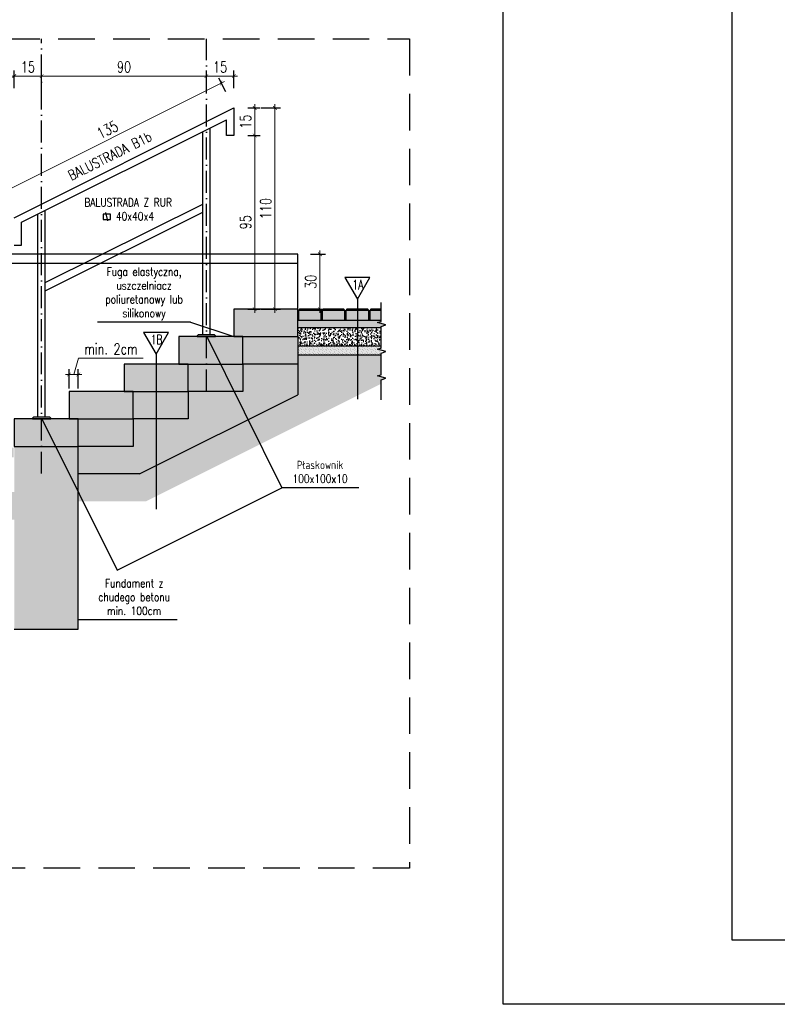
# Model space of a CAD drawing. Header units: millimetres. Extents: x 31969 to 285678, y -69766 to -1123.
# Tile 30 of 176: x 139942 to 140356, y -19314 to -18776. Entities that reach past the tile are written whole.
import ezdxf
from ezdxf.enums import TextEntityAlignment as Align

# ---------------------------------------------------------------- set-up
doc = ezdxf.new("R2010")
doc.units = ezdxf.units.MM
for name, pattern in [('ACAD_ISO03W100', [30, 12, -18]), ('ACAD_ISO10W100', [18, 12, -3, 0, -3]), ('HIDDEN', [0.375, 0.25, -0.125])]:
    doc.linetypes.add(name, pattern=pattern)
for name, color, linetype in [('a-balustrada i pochwyt', 1, 'Continuous'), ('a-balustrady detal', 5, 'Continuous'), ('a-opis 2', 1, 'Continuous'), ('a-osie', 4, 'ACAD_ISO10W100'), ('a-przekrój 1', 3, 'Continuous'), ('a-przekrój 2', 251, 'Continuous'), ('a-przekrój 4', 118, 'Continuous'), ('a-przekrój 5', 5, 'Continuous'), ('a-przerywana', 250, 'HIDDEN'), ('a-ramka', 7, 'Continuous'), ('a-widokowa', 3, 'Continuous'), ('a-wymiary', 11, 'Continuous')]:
    doc.layers.add(name, color=color, linetype=linetype)
doc.styles.add('RS01507', font='romans.shx', dxfattribs={"width": 0.7, "height": 0.15})
doc.styles.add('WYMIAR', font='romans.shx', dxfattribs={"width": 0.8})
doc.styles.add('WYMIARY', font='simplex.shx', dxfattribs={"width": 0.75})
doc.dimstyles.new('MAREK50', dxfattribs={"dimtxt": 12.5, "dimasz": 5, "dimexe": 3, "dimexo": 2, "dimgap": 3.5, "dimtad": 1, "dimdec": 1, "dimdsep": 46, "dimtxsty": 'WYMIARY', "dimblk1": 'ARCHTICK', "dimblk2": 'ARCHTICK', "dimsah": 1, "dimcen": 2.5, "dimdle": 5, "dimadec": 0, "dimazin": 0, "dimtfac": 1, "dimtdec": 1, "dimtmove": 1, "dimatfit": 3, "dimldrblk": 'ARCHTICK', "dimfxl": 1, "dimtolj": 1, "dimtzin": 0, "dimarcsym": 0})
pattern_1 = [(50, (-1473.0534, -425.0297), (3.64369338, -0.31878171), [0.381, -4.191]), (355, (-1473.0534, -425.0297), (-0.70486843, 3.8211369), [0.3048, -3.35281168]), (100.4514447, (-1472.7497, -425.0563), (2.93882494, 3.50235504), [0.32380018, -3.56180489]), (46.1842, (-1473.0534, -424.0137), (5.42158082, -0.84084656), [0.5715, -6.2865]), (96.6355576, (-1472.6016, -424.084), (4.74808268, 4.9485225), [0.48570046, -5.34271216]), (351.184151, (-1473.0534, -424.014), (4.74808268, 4.9485225), [0.45719934, -5.02919464]), (21, (-1472.5454, -424.2677), (3.032287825, -2.045303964), [0.381, -4.191]), (326, (-1472.5454, -424.2677), (1.23604057, 3.68375932), [0.3048, -3.3528]), (71.451445, (-1472.2927, -424.4382), (4.268328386, 1.63845538), [0.32380018, -3.56179875]), (37.5, (-1473.0534, -425.0297), (0.061772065, 1.691100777), [0, -3.31216, 0, -3.4036, 0, -3.3655]), (7.5, (-1473.0534, -425.0297), (1.33639325, 2.003611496), [0, -1.94056, 0, -3.23596, 0, -1.2827]), (327.5, (-1474.1862, -425.0297), (2.711811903, -0.11457488), [0, -1.27, 0, -3.9624, 0, -5.2578]), (317.5, (-1474.6942, -425.0297), (2.962583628, 0.50852982), [0, -1.651, 0, -2.63144, 0, -3.7338])]
pattern_2 = [(45, (-1473.05335, -425.02975), (-0.1683798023, 0.5051394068), [0, -0.47625])]

# ---------------------------------------------------------------- blocks, each defined once
blk = doc.blocks.new('_ARCHTICK')
at = {"color": 0, "linetype": 'ByBlock', "const_width": 0.15}
blk.add_lwpolyline([(-0.5, -0.5), (0.5, 0.5)], dxfattribs=at)
blk = doc.blocks.new('*D258')
at = {"layer": 'a-wymiary', "color": 0, "lineweight": -2, "ltscale": 100}
blk.add_line((140055.03, -18815.51), (140051.25, -18807.95), dxfattribs=at)
at = {"layer": 'a-wymiary', "color": 0, "lineweight": 0, "ltscale": 100}
blk.add_line((139930.8, -18871.52), (140054.38, -18809.73), dxfattribs=at)
at = {"layer": 'a-wymiary', "color": 0, "linetype": 'ACAD_ISO03W100', "lineweight": -2, "ltscale": 100}
blk.add_line((139935.03, -18875.51), (139931.25, -18867.95), dxfattribs=at)
at = {"layer": 'DEFPOINTS', "color": 0, "ltscale": 100}
for p in [(140052.59, -18810.63), (140055.92, -18817.3), (139935.92, -18877.3)]:
    blk.add_point(p, dxfattribs=at)
at = {"layer": 'a-wymiary', "color": 0, "lineweight": 0, "ltscale": 100, "xscale": 2, "yscale": 2, "zscale": 2}
for p, rotation in [((140052.59, -18810.63), 26.56505117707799), ((139932.59, -18870.63), 206.565051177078)]:
    blk.add_blockref('_ARCHTICK', p, dxfattribs=dict(at, rotation=rotation))
at = {"layer": 'a-wymiary', "color": 0, "ltscale": 100, "insert": (139990.35, -18836.16), "char_height": 6, "attachment_point": 5, "rotation": 26.5651, "style": 'WYMIARY'}
blk.add_mtext('\\A1;135', dxfattribs=at)
blk = doc.blocks.new('*D266')
at = {"layer": 'a-wymiary', "color": 0, "linetype": 'ACAD_ISO03W100', "lineweight": -2, "ltscale": 100}
blk.add_line((140067.08, -18824.26), (140073.8, -18824.26), dxfattribs=at)
at = {"layer": 'a-wymiary', "color": 0, "lineweight": 0, "ltscale": 100}
blk.add_line((140070.8, -18822.26), (140070.8, -18841.26), dxfattribs=at)
at = {"layer": 'a-wymiary', "color": 0, "lineweight": -2, "ltscale": 100}
blk.add_line((140067.08, -18839.26), (140073.8, -18839.26), dxfattribs=at)
at = {"layer": 'DEFPOINTS', "color": 0, "ltscale": 100}
for p in [(140065.08, -18824.26), (140065.08, -18839.26), (140070.8, -18839.26)]:
    blk.add_point(p, dxfattribs=at)
at = {"layer": 'a-wymiary', "color": 0, "lineweight": 0, "ltscale": 100, "xscale": 2, "yscale": 2, "zscale": 2}
for p, rotation in [((140070.8, -18824.26), 90), ((140070.8, -18839.26), 270)]:
    blk.add_blockref('_ARCHTICK', p, dxfattribs=dict(at, rotation=rotation))
at = {"layer": 'a-wymiary', "color": 0, "ltscale": 100, "insert": (140065.8, -18831.76), "char_height": 6, "attachment_point": 5, "rotation": 90, "style": 'WYMIARY'}
blk.add_mtext('\\A1;15', dxfattribs=at)
blk = doc.blocks.new('*D267')
at = {"layer": 'a-wymiary', "color": 0, "linetype": 'ACAD_ISO03W100', "lineweight": -2, "ltscale": 100}
blk.add_line((140067.08, -18839.26), (140073.8, -18839.26), dxfattribs=at)
at = {"layer": 'a-wymiary', "color": 0, "lineweight": 0, "ltscale": 100}
blk.add_line((140070.8, -18837.26), (140070.8, -18936.26), dxfattribs=at)
at = {"layer": 'a-wymiary', "color": 0, "lineweight": -2, "ltscale": 100}
blk.add_line((140067.08, -18934.26), (140073.8, -18934.26), dxfattribs=at)
at = {"layer": 'DEFPOINTS', "color": 0, "ltscale": 100}
for p in [(140065.08, -18839.26), (140065.08, -18934.26), (140070.8, -18934.26)]:
    blk.add_point(p, dxfattribs=at)
at = {"layer": 'a-wymiary', "color": 0, "lineweight": 0, "ltscale": 100, "xscale": 2, "yscale": 2, "zscale": 2}
for p, rotation in [((140070.8, -18839.26), 90), ((140070.8, -18934.26), 270)]:
    blk.add_blockref('_ARCHTICK', p, dxfattribs=dict(at, rotation=rotation))
at = {"layer": 'a-wymiary', "color": 0, "ltscale": 100, "insert": (140065.8, -18886.76), "char_height": 6, "attachment_point": 5, "rotation": 90, "style": 'WYMIARY'}
blk.add_mtext('\\A1;95', dxfattribs=at)
blk = doc.blocks.new('*D268')
at = {"layer": 'a-wymiary', "color": 0, "lineweight": -2, "ltscale": 100}
blk.add_line((140074.32, -18824.26), (140084.87, -18824.26), dxfattribs=at)
at = {"layer": 'a-wymiary', "color": 0, "lineweight": 0, "ltscale": 100}
blk.add_line((140081.87, -18936.26), (140081.87, -18822.26), dxfattribs=at)
at = {"layer": 'a-wymiary', "color": 0, "linetype": 'ACAD_ISO03W100', "lineweight": -2, "ltscale": 100}
blk.add_line((140074.32, -18934.26), (140084.87, -18934.26), dxfattribs=at)
at = {"layer": 'DEFPOINTS', "color": 0, "ltscale": 100}
for p in [(140072.32, -18824.26), (140081.87, -18824.26), (140072.32, -18934.26)]:
    blk.add_point(p, dxfattribs=at)
at = {"layer": 'a-wymiary', "color": 0, "lineweight": 0, "ltscale": 100, "xscale": 2, "yscale": 2, "zscale": 2}
for p, rotation in [((140081.87, -18824.26), 90), ((140081.87, -18934.26), 270)]:
    blk.add_blockref('_ARCHTICK', p, dxfattribs=dict(at, rotation=rotation))
at = {"layer": 'a-wymiary', "color": 0, "ltscale": 100, "insert": (140076.87, -18879.26), "char_height": 6, "attachment_point": 5, "rotation": 90, "style": 'WYMIARY'}
blk.add_mtext('\\A1;110', dxfattribs=at)
blk = doc.blocks.new('*D272')
at = {"layer": 'a-wymiary', "color": 0, "linetype": 'ACAD_ISO03W100', "lineweight": -2, "ltscale": 100}
blk.add_line((140101.22, -18904.26), (140109.47, -18904.26), dxfattribs=at)
at = {"layer": 'a-wymiary', "color": 0, "lineweight": 0, "ltscale": 100}
blk.add_line((140106.47, -18902.26), (140106.47, -18936.26), dxfattribs=at)
at = {"layer": 'a-wymiary', "color": 0, "lineweight": -2, "ltscale": 100}
blk.add_line((140101.22, -18934.26), (140109.47, -18934.26), dxfattribs=at)
at = {"layer": 'DEFPOINTS', "color": 0, "ltscale": 100}
for p in [(140099.22, -18904.26), (140099.22, -18934.26), (140106.47, -18934.26)]:
    blk.add_point(p, dxfattribs=at)
at = {"layer": 'a-wymiary', "color": 0, "lineweight": 0, "ltscale": 100, "xscale": 2, "yscale": 2, "zscale": 2}
for p, rotation in [((140106.47, -18904.26), 90), ((140106.47, -18934.26), 270)]:
    blk.add_blockref('_ARCHTICK', p, dxfattribs=dict(at, rotation=rotation))
at = {"layer": 'a-wymiary', "color": 0, "ltscale": 100, "insert": (140101.47, -18919.26), "char_height": 6, "attachment_point": 5, "rotation": 90, "style": 'WYMIARY'}
blk.add_mtext('\\A1;30', dxfattribs=at)
blk = doc.blocks.new('*D273')
at = {"layer": 'a-wymiary', "color": 0, "lineweight": 0, "ltscale": 100}
blk.add_line((140061.4, -18806.83), (140042.4, -18806.83), dxfattribs=at)
at = {"layer": 'a-wymiary', "color": 0, "lineweight": -2, "ltscale": 100}
blk.add_line((140044.4, -18813.45), (140044.4, -18803.83), dxfattribs=at)
at = {"layer": 'a-wymiary', "color": 0, "linetype": 'ACAD_ISO03W100', "lineweight": -2, "ltscale": 100}
blk.add_line((140059.4, -18813.45), (140059.4, -18803.83), dxfattribs=at)
at = {"layer": 'DEFPOINTS', "color": 0, "ltscale": 100}
for p in [(140044.4, -18806.83), (140044.4, -18815.45), (140059.4, -18815.45)]:
    blk.add_point(p, dxfattribs=at)
at = {"layer": 'a-wymiary', "color": 0, "lineweight": 0, "ltscale": 100, "xscale": 2, "yscale": 2, "zscale": 2, "rotation": 180}
blk.add_blockref('_ARCHTICK', (140044.4, -18806.83), dxfattribs=at)
at = {"layer": 'a-wymiary', "color": 0, "lineweight": 0, "ltscale": 100, "xscale": 2, "yscale": 2, "zscale": 2}
blk.add_blockref('_ARCHTICK', (140059.4, -18806.83), dxfattribs=at)
at = {"layer": 'a-wymiary', "color": 0, "ltscale": 100, "insert": (140051.9, -18801.83), "char_height": 6, "attachment_point": 5, "style": 'WYMIARY'}
blk.add_mtext('\\A1;15', dxfattribs=at)
blk = doc.blocks.new('*D274')
at = {"layer": 'a-wymiary', "color": 0, "lineweight": 0, "ltscale": 100}
blk.add_line((140046.4, -18806.83), (139952.4, -18806.83), dxfattribs=at)
at = {"layer": 'a-wymiary', "color": 0, "lineweight": -2, "ltscale": 100}
blk.add_line((139954.4, -18813.45), (139954.4, -18803.83), dxfattribs=at)
at = {"layer": 'a-wymiary', "color": 0, "linetype": 'ACAD_ISO03W100', "lineweight": -2, "ltscale": 100}
blk.add_line((140044.4, -18813.45), (140044.4, -18803.83), dxfattribs=at)
at = {"layer": 'DEFPOINTS', "color": 0, "ltscale": 100}
for p in [(139954.4, -18806.83), (139954.4, -18815.45), (140044.4, -18815.45)]:
    blk.add_point(p, dxfattribs=at)
at = {"layer": 'a-wymiary', "color": 0, "lineweight": 0, "ltscale": 100, "xscale": 2, "yscale": 2, "zscale": 2, "rotation": 180}
blk.add_blockref('_ARCHTICK', (139954.4, -18806.83), dxfattribs=at)
at = {"layer": 'a-wymiary', "color": 0, "lineweight": 0, "ltscale": 100, "xscale": 2, "yscale": 2, "zscale": 2}
blk.add_blockref('_ARCHTICK', (140044.4, -18806.83), dxfattribs=at)
at = {"layer": 'a-wymiary', "color": 0, "ltscale": 100, "insert": (139999.4, -18801.83), "char_height": 6, "attachment_point": 5, "style": 'WYMIARY'}
blk.add_mtext('\\A1;90', dxfattribs=at)
blk = doc.blocks.new('*D275')
at = {"layer": 'a-wymiary', "color": 0, "lineweight": 0, "ltscale": 100}
blk.add_line((139956.4, -18806.83), (139937.4, -18806.83), dxfattribs=at)
at = {"layer": 'a-wymiary', "color": 0, "lineweight": -2, "ltscale": 100}
blk.add_line((139939.4, -18813.45), (139939.4, -18803.83), dxfattribs=at)
at = {"layer": 'a-wymiary', "color": 0, "linetype": 'ACAD_ISO03W100', "lineweight": -2, "ltscale": 100}
blk.add_line((139954.4, -18813.45), (139954.4, -18803.83), dxfattribs=at)
at = {"layer": 'DEFPOINTS', "color": 0, "ltscale": 100}
for p in [(139939.4, -18806.83), (139939.4, -18815.45), (139954.4, -18815.45)]:
    blk.add_point(p, dxfattribs=at)
at = {"layer": 'a-wymiary', "color": 0, "lineweight": 0, "ltscale": 100, "xscale": 2, "yscale": 2, "zscale": 2, "rotation": 180}
blk.add_blockref('_ARCHTICK', (139939.4, -18806.83), dxfattribs=at)
at = {"layer": 'a-wymiary', "color": 0, "lineweight": 0, "ltscale": 100, "xscale": 2, "yscale": 2, "zscale": 2}
blk.add_blockref('_ARCHTICK', (139954.4, -18806.83), dxfattribs=at)
at = {"layer": 'a-wymiary', "color": 0, "ltscale": 100, "insert": (139946.9, -18801.83), "char_height": 6, "attachment_point": 5, "style": 'WYMIARY'}
blk.add_mtext('\\A1;15', dxfattribs=at)
blk = doc.blocks.new('*D283')
at = {"layer": 'a-wymiary', "color": 0, "lineweight": 0, "ltscale": 100}
for p, q in [((139971.9, -18969.97), (139974.6, -18960.97)), ((139974.6, -18960.97), (140009.89, -18960.97)), ((139967.4, -18969.97), (139976.4, -18969.97))]:
    blk.add_line(p, q, dxfattribs=at)
at = {"layer": 'a-wymiary', "color": 0, "linetype": 'ACAD_ISO03W100', "lineweight": -2, "ltscale": 100}
blk.add_line((139969.4, -18977.59), (139969.4, -18966.97), dxfattribs=at)
at = {"layer": 'a-wymiary', "color": 0, "lineweight": -2, "ltscale": 100}
blk.add_line((139974.4, -18977.59), (139974.4, -18966.97), dxfattribs=at)
at = {"layer": 'DEFPOINTS', "color": 0, "ltscale": 100}
for p in [(139974.4, -18969.97), (139969.4, -18979.59), (139974.4, -18979.59)]:
    blk.add_point(p, dxfattribs=at)
at = {"layer": 'a-wymiary', "color": 0, "lineweight": 0, "ltscale": 100, "xscale": 2, "yscale": 2, "zscale": 2, "rotation": 180}
blk.add_blockref('_ARCHTICK', (139969.4, -18969.97), dxfattribs=at)
at = {"layer": 'a-wymiary', "color": 0, "lineweight": 0, "ltscale": 100, "xscale": 2, "yscale": 2, "zscale": 2}
blk.add_blockref('_ARCHTICK', (139974.4, -18969.97), dxfattribs=at)
at = {"layer": 'a-wymiary', "color": 0, "ltscale": 100, "insert": (139992.25, -18955.97), "char_height": 6, "attachment_point": 5, "style": 'WYMIARY'}
blk.add_mtext('\\A1;min. 2cm', dxfattribs=at)

msp = doc.modelspace()

# ---------------------------------------------------------------- hatches: boundary and pattern name
at = {"layer": 'a-przekrój 4'}
h = msp.add_hatch(dxfattribs=at)
h.set_pattern_fill('DASH', color=256, scale=0.5, angle=45, style=0)
h.set_pattern_definition([(45, (-1473.0534, -425.0297), (2e-16, 2.24506403), [1.5875, -1.5875])])
h.paths.add_polyline_path([(139612.4, -19114.26), (139607.4, -19114.26), (139577.4, -19114.26), (139577.4, -19129.26), (139612.4, -19129.26)])
h.paths.add_polyline_path([(139642.4, -19099.26), (139637.4, -19099.26), (139607.4, -19099.26), (139607.4, -19114.26), (139642.4, -19114.26)])
h.paths.add_polyline_path([(139654.9, -19084.26), (139637.4, -19084.26), (139637.4, -19099.26), (139654.9, -19099.26)])
h.paths.add_polyline_path([(139672.4, -19084.26), (139667.4, -19084.26), (139654.9, -19084.26), (139654.9, -19099.26), (139672.4, -19099.26)])
h.paths.add_polyline_path([(139702.4, -19069.26), (139697.4, -19069.26), (139667.4, -19069.26), (139667.4, -19084.26), (139702.4, -19084.26)])
h.paths.add_polyline_path([(139732.4, -19054.26), (139727.4, -19054.26), (139697.4, -19054.26), (139697.4, -19069.26), (139732.4, -19069.26)])
h.paths.add_polyline_path([(139762.4, -19039.26), (139757.4, -19039.26), (139727.4, -19039.26), (139727.4, -19054.26), (139762.4, -19054.26)])
h.paths.add_polyline_path([(139792.4, -19024.26), (139787.4, -19024.26), (139757.4, -19024.26), (139757.4, -19039.26), (139792.4, -19039.26)])
h.paths.add_polyline_path([(139822.4, -19009.26), (139787.4, -19009.26), (139787.4, -19024.26), (139822.4, -19024.26)])
h.paths.add_polyline_path([(139420.4, -19129.89), (139407.91, -19129.89), (139407.91, -19135.26), (139420.4, -19135.26)])
h.paths.add_polyline_path([(139433.4, -19129.89), (139420.9, -19129.89), (139420.9, -19135.26), (139433.4, -19135.26)])
h.paths.add_polyline_path([(139446.4, -19129.89), (139433.9, -19129.89), (139433.9, -19135.26), (139446.4, -19135.26)])
h.paths.add_polyline_path([(139459.4, -19129.89), (139446.9, -19129.89), (139446.9, -19135.26), (139459.4, -19135.26)])
h.paths.add_polyline_path([(139472.4, -19129.89), (139459.9, -19129.89), (139459.9, -19135.26), (139472.4, -19135.26)])
h.paths.add_polyline_path([(139485.4, -19129.89), (139472.9, -19129.89), (139472.9, -19135.26), (139485.4, -19135.26)])
h.paths.add_polyline_path([(139498.4, -19129.89), (139485.9, -19129.89), (139485.9, -19135.26), (139498.4, -19135.26)])
h.paths.add_polyline_path([(139511.4, -19129.89), (139498.9, -19129.89), (139498.9, -19135.26), (139511.4, -19135.26)])
h.paths.add_polyline_path([(139524.4, -19129.89), (139511.9, -19129.89), (139511.9, -19135.26), (139524.4, -19135.26)])
h.paths.add_polyline_path([(139537.4, -19129.89), (139524.9, -19129.89), (139524.9, -19135.26), (139537.4, -19135.26)])
h.paths.add_polyline_path([(139550.4, -19129.89), (139537.9, -19129.89), (139537.9, -19135.26), (139550.4, -19135.26)])
h.paths.add_polyline_path([(139557.9, -19129.89), (139550.9, -19129.89), (139550.9, -19135.26), (139557.9, -19135.26)])
h.paths.add_polyline_path([(139563.4, -19129.89), (139557.9, -19129.89), (139557.9, -19135.26), (139563.4, -19135.26)])
h.paths.add_polyline_path([(139576.39, -19129.89), (139563.9, -19129.89), (139563.9, -19135.26), (139576.39, -19135.26)])
h.paths.add_polyline_path([(139939.15, -19009.89), (139926.65, -19009.89), (139926.65, -19015.26), (139939.15, -19015.26)])
h.paths.add_polyline_path([(139926.15, -19009.89), (139919.9, -19009.89), (139919.9, -19015.26), (139926.15, -19015.26)])
h.paths.add_polyline_path([(139919.9, -19009.89), (139913.65, -19009.89), (139913.65, -19015.26), (139919.9, -19015.26)])
h.paths.add_polyline_path([(139913.15, -19009.89), (139900.65, -19009.89), (139900.65, -19015.26), (139913.15, -19015.26)])
h.paths.add_polyline_path([(139900.15, -19009.89), (139887.65, -19009.89), (139887.65, -19015.26), (139900.15, -19015.26)])
h.paths.add_polyline_path([(139887.15, -19009.89), (139874.65, -19009.89), (139874.65, -19015.26), (139887.15, -19015.26)])
h.paths.add_polyline_path([(139874.15, -19009.89), (139861.65, -19009.89), (139861.65, -19015.26), (139874.15, -19015.26)])
h.paths.add_polyline_path([(139861.15, -19009.89), (139848.65, -19009.89), (139848.65, -19015.26), (139861.15, -19015.26)])
h.paths.add_polyline_path([(139848.15, -19009.89), (139835.65, -19009.89), (139835.65, -19015.26), (139848.15, -19015.26)])
h.paths.add_polyline_path([(139835.15, -19009.89), (139822.66, -19009.89), (139822.66, -19015.26), (139835.15, -19015.26)])
h.paths.add_polyline_path([(139974.4, -18994.26), (139969.4, -18994.26), (139939.4, -18994.26), (139939.4, -19009.26), (139974.4, -19009.26)])
h.paths.add_polyline_path([(140094.4, -18934.26), (140059.4, -18934.26), (140059.4, -18949.26), (140094.4, -18949.26)])
h.paths.add_polyline_path([(140064.4, -18949.26), (140059.4, -18949.26), (140029.4, -18949.26), (140029.4, -18964.26), (140064.4, -18964.26)])
h.paths.add_polyline_path([(140034.4, -18964.26), (140029.4, -18964.26), (140016.9, -18964.26), (140016.9, -18979.26), (140034.4, -18979.26)])
h.paths.add_polyline_path([(140016.9, -18964.26), (139999.4, -18964.26), (139999.4, -18979.26), (140016.9, -18979.26)])
h.paths.add_polyline_path([(140004.4, -18979.26), (139999.4, -18979.26), (139969.4, -18979.26), (139969.4, -18994.26), (140004.4, -18994.26)])
h.paths.add_polyline_path([(140139.9, -18934.89), (140133.65, -18934.89), (140133.65, -18940.26), (140139.9, -18940.26)])
h.paths.add_polyline_path([(140133.15, -18934.89), (140120.65, -18934.89), (140120.65, -18940.26), (140133.15, -18940.26)])
h.paths.add_polyline_path([(140120.15, -18934.89), (140107.65, -18934.89), (140107.65, -18940.26), (140120.15, -18940.26)])
h.paths.add_polyline_path([(140107.15, -18934.89), (140094.66, -18934.89), (140094.66, -18940.26), (140107.15, -18940.26)])
at = {"layer": 'a-przekrój 4', "ltscale": 1.5}
h = msp.add_hatch(dxfattribs=at)
h.set_pattern_fill('DOTS', color=256, scale=0.3, angle=45, style=0)
h.set_pattern_definition(pattern_2)
h.paths.add_polyline_path([(140142.46, -18942.8), (140137.89, -18941.54), (140139.9, -18940.95), (140139.9, -18940.26), (140133.65, -18940.26), (140094.4, -18940.26), (140094.4, -18944.26), (140139.9, -18944.26), (140139.9, -18943.68)])
at = {"layer": 'a-przekrój 4'}
h = msp.add_hatch(dxfattribs=at)
h.set_pattern_fill('AR-CONC', color=256, scale=0.02, style=0)
h.set_pattern_definition(pattern_1)
h.paths.add_polyline_path([(140139.9, -18945.15), (140139.9, -18944.26), (140094.4, -18944.26), (140094.4, -18949.26), (140094.4, -18954.26), (140139.9, -18954.26)])
h = msp.add_hatch(dxfattribs=at)
h.set_pattern_fill('DASH', color=256, scale=0.9, angle=45, style=0)
h.set_pattern_definition([(45, (-1473.0534, -425.0297), (4e-16, 4.041115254), [2.8575, -2.8575])])
h.paths.add_polyline_path([(140094.4, -18949.26), (140064.4, -18949.26), (140064.4, -18964.26), (140094.4, -18964.26)])
h.paths.add_polyline_path([(140064.4, -18964.26), (140034.4, -18964.26), (140034.4, -18979.26), (140064.4, -18979.26)])
h.paths.add_polyline_path([(140034.4, -18979.26), (140016.9, -18979.26), (140016.9, -18994.26), (140034.4, -18994.26)])
h.paths.add_polyline_path([(140016.9, -18979.26), (140004.4, -18979.26), (140004.4, -18994.26), (140016.9, -18994.26)])
h.paths.add_polyline_path([(140004.4, -18994.26), (139974.4, -18994.26), (139974.4, -19009.26), (140004.4, -19009.26)])
h.paths.add_polyline_path([(139822.4, -19024.26), (139792.4, -19024.26), (139792.4, -19039.26), (139822.4, -19039.26)])
h.paths.add_polyline_path([(139792.4, -19039.26), (139762.4, -19039.26), (139762.4, -19054.26), (139792.4, -19054.26)])
h.paths.add_polyline_path([(139762.4, -19054.26), (139732.4, -19054.26), (139732.4, -19069.26), (139762.4, -19069.26)])
h.paths.add_polyline_path([(139732.4, -19069.26), (139702.4, -19069.26), (139702.4, -19084.26), (139732.4, -19084.26)])
h.paths.add_polyline_path([(139702.4, -19084.26), (139672.4, -19084.26), (139672.4, -19099.26), (139702.4, -19099.26)])
h.paths.add_polyline_path([(139672.4, -19099.26), (139654.9, -19099.26), (139654.9, -19114.26), (139672.4, -19114.26)])
h.paths.add_polyline_path([(139654.9, -19099.26), (139642.4, -19099.26), (139642.4, -19114.26), (139654.9, -19114.26)])
h.paths.add_polyline_path([(139642.4, -19114.26), (139612.4, -19114.26), (139612.4, -19129.26), (139642.4, -19129.26)])
at = {"layer": 'a-przekrój 4', "ltscale": 1.5}
h = msp.add_hatch(dxfattribs=at)
h.set_pattern_fill('DOTS', color=256, scale=0.3, angle=45, style=0)
h.set_pattern_definition(pattern_2)
h.paths.add_polyline_path([(140139.9, -18959.26), (140139.9, -18956.72), (140137.89, -18956.17), (140139.9, -18955.58), (140139.9, -18954.26), (140094.4, -18954.26), (140094.4, -18959.26)])
at = {"layer": 'a-przekrój 4'}
h = msp.add_hatch(dxfattribs=at)
h.set_pattern_fill('EARTH', color=256, scale=0.5, angle=45, style=0)
h.set_pattern_definition([(45, (-1473.0534, -425.0297), (4e-16, 4.49012806), [3.175, -3.175]), (45, (-1473.8953, -424.188), (4e-16, 4.49012806), [3.175, -3.175]), (45, (-1474.737, -423.346), (4e-16, 4.49012806), [3.175, -3.175]), (135, (-1474.737, -422.7847), (-4.49012806, 4e-16), [3.175, -3.175]), (135, (-1473.8953, -421.9428), (-4.49012806, 4e-16), [3.175, -3.175]), (135, (-1473.0534, -421.101), (-4.49012806, 4e-16), [3.175, -3.175])])
h.paths.add_polyline_path([(140139.9, -18975.05), (140139.9, -18972.93), (140142.46, -18972.04), (140137.89, -18970.79), (140139.9, -18970.2), (140139.9, -18959.26), (140094.4, -18959.26), (140094.4, -18981.03), (140016.9, -19019.78), (140016.9, -19036.55)])
h.paths.add_polyline_path([(140016.9, -19019.78), (140007.94, -19024.26), (139974.4, -19024.26), (139974.4, -19039.26), (140011.49, -19039.26), (140016.9, -19036.55)])
h.paths.add_polyline_path([(139939.4, -19034.26), (139919.9, -19034.26), (139919.9, -19049.26), (139939.4, -19049.26)])
h.paths.add_polyline_path([(139919.9, -19034.26), (139822.4, -19034.26), (139822.4, -19056.03), (139654.9, -19139.78), (139654.9, -19156.55), (139869.49, -19049.26), (139919.9, -19049.26)])
h.paths.add_polyline_path([(139654.9, -19139.78), (139645.94, -19144.26), (139612.4, -19144.26), (139612.4, -19159.26), (139649.49, -19159.26), (139654.9, -19156.55)])
h.paths.add_polyline_path([(139577.4, -19154.26), (139557.9, -19154.26), (139557.9, -19169.26), (139577.4, -19169.26)])
h.paths.add_polyline_path([(139557.9, -19154.26), (139407.4, -19154.26), (139407.4, -19169.26), (139557.9, -19169.26)])
h = msp.add_hatch(dxfattribs=at)
h.set_pattern_fill('AR-CONC', color=256, scale=0.02, style=0)
h.set_pattern_definition(pattern_1)
h.paths.add_polyline_path([(140094.4, -18964.26), (140064.4, -18964.26), (140064.4, -18979.26), (140034.4, -18979.26), (140034.4, -18994.26), (140016.9, -18994.26), (140016.9, -19019.78), (140094.4, -18981.03)])
h.paths.add_polyline_path([(140016.9, -18994.26), (140004.4, -18994.26), (140004.4, -19009.26), (139974.4, -19009.26), (139974.4, -19024.26), (140007.94, -19024.26), (140016.9, -19019.78)])
h.paths.add_polyline_path([(139822.4, -19039.26), (139792.4, -19039.26), (139792.4, -19054.26), (139762.4, -19054.26), (139762.4, -19069.26), (139732.4, -19069.26), (139732.4, -19084.26), (139702.4, -19084.26), (139702.4, -19099.26), (139672.4, -19099.26), (139672.4, -19114.26), (139654.9, -19114.26), (139654.9, -19139.78), (139822.4, -19056.03)])
h.paths.add_polyline_path([(139654.9, -19114.26), (139642.4, -19114.26), (139642.4, -19129.26), (139612.4, -19129.26), (139612.4, -19144.26), (139645.94, -19144.26), (139654.9, -19139.78)])
h = msp.add_hatch(dxfattribs=at)
h.set_pattern_fill('DASH', color=256, scale=0.7, angle=45, style=0)
h.set_pattern_definition([(45, (-1473.0534, -425.0297), (2e-16, 3.143089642), [2.2225, -2.2225])])
h.paths.add_polyline_path([(139974.4, -19009.26), (139939.4, -19009.26), (139939.4, -19109.26), (139974.4, -19109.26)])
h.paths.add_polyline_path([(139577.4, -19229.26), (139612.4, -19229.26), (139612.4, -19129.26), (139577.4, -19129.26)])

# ---------------------------------------------------------------- linework, layer by layer
at = {"layer": 'a-balustrada i pochwyt'}
for p, q in [((140126.91, -18928.85), (140126.91, -18983.53)), ((140016.9, -18958.85), (140016.9, -19043.68))]:
    msp.add_line(p, q, dxfattribs=at)
for points in [[(140126.91, -18928.85), (140133.78, -18916.94), (140120.03, -18916.94), (140126.91, -18928.85), (140126.91, -18928.85)], [(140016.9, -18958.85), (140023.78, -18946.94), (140010.03, -18946.94), (140016.9, -18958.85), (140016.9, -18958.85)]]:
    msp.add_lwpolyline(points, dxfattribs=at)
at = {"layer": 'a-balustrady detal', "ltscale": 0.5}
for p, q in [((139939.4, -18884.26), (140059.4, -18824.26)), ((140059.4, -18824.26), (140059.4, -18839.26)), ((139943.4, -18886.73), (140055.4, -18830.73)), ((140046.4, -18948.26), (140046.4, -18835.23)), ((140055.4, -18839.26), (140055.4, -18830.73)), ((140042.4, -18948.26), (140042.4, -18837.23)), ((140059.4, -18839.26), (140055.4, -18839.26)), ((139956.4, -18919.76), (140042.4, -18876.76)), ((139952.4, -18993.26), (139952.4, -18882.23)), ((139956.4, -18993.26), (139956.4, -18880.23)), ((139956.4, -18924.23), (140042.4, -18881.23)), ((139943.4, -18899.26), (139943.4, -18886.73)), ((139939.4, -18899.26), (139943.4, -18899.26))]:
    msp.add_line(p, q, dxfattribs=at)
for points in [[(140039.4, -18949.26), (140049.4, -18949.26), (140049.4, -18948.76), (140048.9, -18948.26), (140039.9, -18948.26), (140039.4, -18948.76)], [(139949.4, -18994.26), (139959.4, -18994.26), (139959.4, -18993.76), (139958.9, -18993.26), (139949.9, -18993.26), (139949.4, -18993.76)]]:
    msp.add_lwpolyline(points, close=True, dxfattribs=at)
at = {"layer": 'a-opis 2', "ltscale": 0.1}
for p, q in [((140035.66, -18941.33), (139984.98, -18941.33)), ((140035.66, -18941.33), (140059.4, -18949.26)), ((140044.4, -18948.77), (140085.59, -19031.96)), ((139954.4, -18993.77), (139995.59, -19076.96)), ((139995.59, -19076.96), (140085.59, -19031.96)), ((140127.78, -19031.96), (140085.59, -19031.96)), ((140028.53, -19104.17), (139974.4, -19104.17))]:
    msp.add_line(p, q, dxfattribs=at)
for points in [[(139988.01, -18882.24), (139988.01, -18885.24), (139992.01, -18885.24), (139992.01, -18882.24), (139988.01, -18882.24)], [(139990.51, -18885.9), (139989.51, -18881.46)]]:
    msp.add_lwpolyline(points, dxfattribs=at)
at = {"layer": 'a-osie'}
for p, q in [((139954.4, -19024.18), (139954.4, -18786.52)), ((140044.4, -18979.18), (140044.4, -18786.52))]:
    msp.add_line(p, q, dxfattribs=at)
at = {"layer": 'a-przekrój 1'}
for p, q in [((140094.4, -18949.26), (140094.4, -18981.03)), ((140064.4, -18964.26), (140064.4, -18979.26)), ((140094.4, -18964.26), (140064.4, -18964.26)), ((140007.94, -19024.26), (140094.4, -18981.03)), ((140034.4, -18979.26), (140034.4, -18994.26)), ((140064.4, -18979.26), (140034.4, -18979.26)), ((140004.4, -18994.26), (140004.4, -19009.26)), ((140034.4, -18994.26), (140004.4, -18994.26)), ((139974.4, -19109.26), (139974.4, -19009.26)), ((140004.4, -19009.26), (139974.4, -19009.26)), ((140007.94, -19024.26), (139974.4, -19024.26)), ((139939.4, -19109.26), (139974.4, -19109.26))]:
    msp.add_line(p, q, dxfattribs=at)
for points in [[(140094.4, -18944.26), (140139.9, -18944.26)], [(140094.4, -18954.26), (140139.9, -18954.26)], [(140094.4, -18959.26), (140139.9, -18959.26)]]:
    msp.add_lwpolyline(points, dxfattribs=at)
at = {"layer": 'a-przekrój 2'}
for points in [[(140107.15, -18934.89), (140094.66, -18934.89)], [(140120.15, -18934.89), (140107.65, -18934.89)], [(140133.15, -18934.89), (140120.65, -18934.89)], [(140139.9, -18934.89), (140133.65, -18934.89)]]:
    msp.add_lwpolyline(points, dxfattribs=at)
at = {"layer": 'a-przekrój 5'}
for points in [[(140139.9, -18969.23), (140139.9, -18958.31), (140142.46, -18957.42), (140137.89, -18956.17), (140139.9, -18955.58), (140139.9, -18943.68), (140142.46, -18942.8), (140137.89, -18941.54), (140139.9, -18940.95), (140139.9, -18930.52)], [(140094.66, -18940.26), (140107.15, -18940.26), (140107.15, -18934.89), (140106.57, -18934.26), (140095.24, -18934.26), (140094.66, -18934.89), (140094.66, -18940.26)], [(140107.65, -18940.26), (140120.15, -18940.26), (140120.15, -18934.89), (140119.57, -18934.26), (140108.24, -18934.26), (140107.65, -18934.89), (140107.65, -18940.26)], [(140120.65, -18940.26), (140133.15, -18940.26), (140133.15, -18934.89), (140132.57, -18934.26), (140121.24, -18934.26), (140120.65, -18934.89), (140120.65, -18940.26)], [(140139.9, -18934.26), (140134.24, -18934.26), (140133.65, -18934.89), (140133.65, -18940.26)], [(140094.4, -18940.26), (140139.9, -18940.26)], [(140133.65, -18940.26), (140139.9, -18940.26)], [(140139.9, -18983.85), (140139.9, -18972.93), (140142.46, -18972.04), (140137.89, -18970.79), (140139.9, -18970.2), (140139.9, -18958.31), (140142.46, -18957.42), (140137.89, -18956.17), (140139.9, -18955.58), (140139.9, -18945.15)]]:
    msp.add_lwpolyline(points, dxfattribs=at)
for points in [[(140094.4, -18934.26), (140059.4, -18934.26), (140059.4, -18949.26), (140094.4, -18949.26)], [(140064.4, -18949.26), (140029.4, -18949.26), (140029.4, -18964.26), (140064.4, -18964.26)], [(140034.4, -18964.26), (139999.4, -18964.26), (139999.4, -18979.26), (140034.4, -18979.26)], [(140004.4, -18979.26), (139969.4, -18979.26), (139969.4, -18994.26), (140004.4, -18994.26)], [(139974.4, -18994.26), (139939.4, -18994.26), (139939.4, -19009.26), (139974.4, -19009.26)]]:
    msp.add_lwpolyline(points, close=True, dxfattribs=at)
at = {"layer": 'a-przerywana', "color": 3, "ltscale": 80}
msp.add_lwpolyline([(139363.42, -18786.52), (140155.4, -18786.52), (140155.4, -19239.8), (139363.42, -19239.8)], close=True, dxfattribs=at)
at = {"layer": 'a-ramka', "ltscale": 0.5, "elevation": -38205}
for points in [[(144106.66, -19314.31), (140206.66, -19314.31), (140206.66, -17829.31), (144106.66, -17829.31)], [(140331.66, -17864.31), (144071.66, -17864.31), (144071.66, -19279.31), (140331.66, -19279.31)]]:
    msp.add_lwpolyline(points, close=True, dxfattribs=at)
at = {"layer": 'a-widokowa'}
for p, q in [((140094.4, -18904.26), (139407.4, -18904.26)), ((140094.4, -18934.26), (140094.4, -18904.26)), ((140094.4, -18909.26), (139383.4, -18909.26))]:
    msp.add_line(p, q, dxfattribs=at)

# ---------------------------------------------------------------- texts
at = {"layer": 'a-balustrada i pochwyt', "style": 'RS01507', "width": 0.7}
for s, p in [('1A', (140127.19, -18920.83)), ('1B', (140017.19, -18950.83))]:
    msp.add_text(s, height=5.194, dxfattribs=at).set_placement(p, align=Align.MIDDLE_CENTER)
at = {"layer": 'a-opis 2', "ltscale": 0.1, "insert": (139968.15, -18859.2), "char_height": 5.4323, "width": 116.3106, "attachment_point": 1, "rotation": 26.5651, "style": 'WYMIAR'}
msp.add_mtext('BALUSTRADA B1b', dxfattribs=at)
at = {"layer": 'a-opis 2', "ltscale": 0.1, "char_height": 4.5269, "attachment_point": 1, "style": 'WYMIAR'}
for s, insert, width in [('\\pxqc;BALUSTRADA Z RUR\\P   40x40x4', (139953.2, -18873.64), 96.9255), ('\\pxqc;Fuga elastyczna, uszczelniacz poliuretanowy lub silikonowy', (139983.58, -18911.5), 53.599), ('\\pxqc;Płaskownik 100x100x10', (140079.72, -19017.15), 53.599), ('\\pxqc;Fundament z chudego betonu min. 100cm', (139978.16, -19081.82), 53.599)]:
    msp.add_mtext(s, dxfattribs=dict(at, insert=insert, width=width))

# ---------------------------------------------------------------- dimensions: what is measured, and where the dimension line sits
at = {"layer": 'a-wymiary', "ltscale": 100}
for base, p1, p2, picture, middle in [((139939.4, -18806.83), (139954.4, -18815.45), (139939.4, -18815.45), '*D275', (139946.9, -18801.83)), ((139954.4, -18806.83), (140044.4, -18815.45), (139954.4, -18815.45), '*D274', (139999.4, -18801.83)), ((140044.4, -18806.83), (140059.4, -18815.45), (140044.4, -18815.45), '*D273', (140051.9, -18801.83))]:
    dim = msp.add_linear_dim(base=base, p1=p1, p2=p2, dimstyle='MAREK50', override={"dimtxt": 6, "dimasz": 2, "dimgap": 2, "dimdle": 2, "dimfxl": 10, "dimlwd": 0}, dxfattribs=at)
    dim.commit()
    dim.dimension.update_dxf_attribs({"geometry": picture, "text_midpoint": middle})
dim = msp.add_aligned_dim(p1=(139935.92, -18877.3), p2=(140055.92, -18817.3), distance=7.45, text='135', dimstyle='MAREK50', override={"dimtxt": 6, "dimasz": 2, "dimgap": 2, "dimdle": 2, "dimfxl": 10, "dimlwd": 0}, dxfattribs=at)
dim.commit()
dim.dimension.update_dxf_attribs({"geometry": '*D258', "text_midpoint": (139990.35, -18836.16)})
for base, p1, p2, picture, middle in [((140070.8, -18839.26), (140065.08, -18824.26), (140065.08, -18839.26), '*D266', (140065.8, -18831.76)), ((140081.87, -18824.26), (140072.32, -18934.26), (140072.32, -18824.26), '*D268', (140076.87, -18879.26)), ((140070.8, -18934.26), (140065.08, -18839.26), (140065.08, -18934.26), '*D267', (140065.8, -18886.76)), ((140106.47, -18934.26), (140099.22, -18904.26), (140099.22, -18934.26), '*D272', (140101.47, -18919.26))]:
    dim = msp.add_linear_dim(base=base, p1=p1, p2=p2, angle=90, dimstyle='MAREK50', override={"dimtxt": 6, "dimasz": 2, "dimgap": 2, "dimdle": 2, "dimfxl": 10, "dimlwd": 0}, dxfattribs=at)
    dim.commit()
    dim.dimension.update_dxf_attribs({"geometry": picture, "text_midpoint": middle})
dim = msp.add_linear_dim(base=(139974.4, -18969.97), p1=(139969.4, -18979.59), p2=(139974.4, -18979.59), text='min. 2cm', dimstyle='MAREK50', override={"dimtxt": 6, "dimasz": 2, "dimgap": 2, "dimdle": 2, "dimfxl": 10, "dimlwd": 0}, dxfattribs=at)
dim.commit()
dim.dimension.update_dxf_attribs({"geometry": '*D283', "text_midpoint": (139976.6, -18955.97)})

doc.saveas('drawing.dxf')
